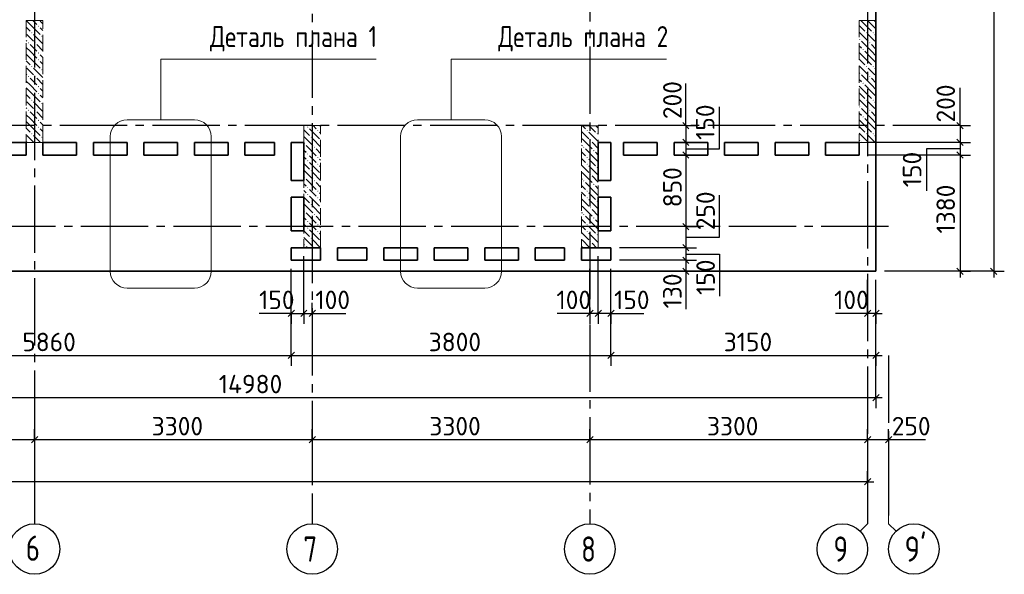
# Model space of a CAD drawing. Header units: millimetres. Extents: x 40580 to 1930067, y -240640 to 81020.
# Tile 136 of 246: x 606418 to 618119, y -233824 to -227235. Entities that reach past the tile are written whole.
import ezdxf

# ---------------------------------------------------------------- set-up
doc = ezdxf.new("R2010")
doc.units = ezdxf.units.MM
for name, pattern in [('______2', [270, 200, -70]), ('______5', [1100, 800, -100, 100, -100]), ('CENTER', [2, 1.25, -0.25, 0.25, -0.25])]:
    doc.linetypes.add(name, pattern=pattern)
for name, color, linetype, lineweight in [('Standard', 7, 'Continuous', 25), ('ЖБ Перекрытие верхний уровень', 7, 'Continuous', 35), ('ОСИ', 7, 'CENTER', 15), ('Примечания', 7, 'Continuous', 13)]:
    doc.layers.add(name, color=color, linetype=linetype, lineweight=lineweight)
doc.layers.add('ЖБ Пилон', color=7, linetype='______2', lineweight=13, true_color=0xa0a0a0)
doc.layers.add('Размерная выноска', color=7, linetype='Continuous')
doc.styles.add('GOST 2.304', font='isocpeur.ttf', dxfattribs={"width": 0.8})
doc.styles.add('ISOCPEUR', font='isocpeur.ttf')

msp = doc.modelspace()

# ---------------------------------------------------------------- hatches: boundary and pattern name
at = {"layer": 'ЖБ Пилон', "linetype": 'Continuous', "lineweight": -3, "transparency": 33554687}
for points in [[(606634.7, -227311.1), (606641.2, -227304.5), (606647.7, -227311.1), (606641.2, -227317.6)], [(606554.7, -227391.1), (606561.2, -227384.5), (606567.7, -227391.1), (606561.2, -227397.6)], [(606674.7, -227431.1), (606681.2, -227424.5), (606687.7, -227431.1), (606681.2, -227437.6)], [(616394.7, -227471), (616401.2, -227464.6), (616407.7, -227471), (616401.2, -227477.6)], [(616474.7, -227391.1), (616481.2, -227384.5), (616487.7, -227391.1), (616481.2, -227397.6)], [(616554.7, -227391.1), (616561.2, -227384.5), (616567.7, -227391.1), (616561.2, -227397.6)], [(606514.7, -227511.1), (606521.2, -227504.5), (606527.7, -227511.1), (606521.2, -227517.6)], [(606594.7, -227511.1), (606601.2, -227504.5), (606607.7, -227511.1), (606601.2, -227517.6)], [(616434.7, -227591.1), (616441.2, -227584.5), (616447.7, -227591.1), (616441.2, -227597.6)], [(616514.7, -227511.1), (616521.2, -227504.5), (616527.7, -227511.1), (616521.2, -227517.6)], [(606634.7, -227631.1), (606641.2, -227624.5), (606647.7, -227631.1), (606641.2, -227637.6)], [(606634.7, -227711.1), (606641.2, -227704.5), (606647.7, -227711.1), (606641.2, -227717.6)], [(606554.7, -227791.1), (606561.2, -227784.5), (606567.7, -227791.1), (606561.2, -227797.6)], [(606674.7, -227831.1), (606681.2, -227824.5), (606687.7, -227831.1), (606681.2, -227837.6)], [(616474.7, -227791.1), (616481.2, -227784.5), (616487.7, -227791.1), (616481.2, -227797.6)], [(616554.7, -227791.1), (616561.2, -227784.5), (616567.7, -227791.1), (616561.2, -227797.6)], [(606514.7, -227911.1), (606521.2, -227904.5), (606527.7, -227911.1), (606521.2, -227917.6)], [(606594.7, -227911.1), (606601.2, -227904.5), (606607.7, -227911.1), (606601.2, -227917.6)], [(616394.7, -227871), (616401.2, -227864.6), (616407.7, -227871), (616401.2, -227877.6)], [(616514.7, -227911.1), (616521.2, -227904.5), (616527.7, -227911.1), (616521.2, -227917.6)], [(606634.7, -228031.1), (606641.2, -228024.5), (606647.7, -228031.1), (606641.2, -228037.6)], [(616434.7, -227991.1), (616441.2, -227984.5), (616447.7, -227991.1), (616441.2, -227997.6)], [(606634.7, -228111.1), (606641.2, -228104.5), (606647.7, -228111.1), (606641.2, -228117.6)], [(606554.7, -228191.1), (606561.2, -228184.5), (606567.7, -228191.1), (606561.2, -228197.6)], [(606674.7, -228231.1), (606681.2, -228224.5), (606687.7, -228231.1), (606681.2, -228237.6)], [(616394.7, -228271), (616401.2, -228264.6), (616407.7, -228271), (616401.2, -228277.6)], [(616474.7, -228191.1), (616481.2, -228184.5), (616487.7, -228191.1), (616481.2, -228197.6)], [(616554.7, -228191.1), (616561.2, -228184.5), (616567.7, -228191.1), (616561.2, -228197.6)], [(606514.7, -228311.1), (606521.2, -228304.5), (606527.7, -228311.1), (606521.2, -228317.6)], [(606594.7, -228311.1), (606601.2, -228304.5), (606607.7, -228311.1), (606601.2, -228317.6)], [(616434.7, -228391.1), (616441.2, -228384.5), (616447.7, -228391.1), (616441.2, -228397.6)], [(616514.7, -228311.1), (616521.2, -228304.5), (616527.7, -228311.1), (616521.2, -228317.6)], [(606634.7, -228431.1), (606641.2, -228424.6), (606647.7, -228431.1), (606641.2, -228437.6)], [(606634.7, -228511.1), (606641.2, -228504.5), (606647.7, -228511.1), (606641.2, -228517.6)], [(609834.7, -228511.1), (609841.2, -228504.5), (609847.7, -228511.1), (609841.2, -228517.6)], [(606554.7, -228591.1), (606561.2, -228584.5), (606567.7, -228591.1), (606561.2, -228597.6)], [(606674.7, -228631.1), (606681.2, -228624.6), (606687.7, -228631.1), (606681.2, -228637.6)], [(609874.7, -228631.1), (609881.2, -228624.6), (609887.7, -228631.1), (609881.2, -228637.6)], [(609954.7, -228551.1), (609961.2, -228544.6), (609967.7, -228551.1), (609961.2, -228557.5)], [(613154.7, -228551.1), (613161.2, -228544.6), (613167.7, -228551.1), (613161.2, -228557.5)], [(613274.7, -228591.1), (613281.2, -228584.5), (613287.7, -228591.1), (613281.2, -228597.6)], [(616474.7, -228591.1), (616481.2, -228584.5), (616487.7, -228591.1), (616481.2, -228597.6)], [(616554.7, -228591.1), (616561.2, -228584.5), (616567.7, -228591.1), (616561.2, -228597.6)], [(609794.7, -228711.1), (609801.2, -228704.5), (609807.7, -228711.1), (609801.2, -228717.6)], [(609914.7, -228751.1), (609921.2, -228744.6), (609927.7, -228751.1), (609921.2, -228757.5)], [(613114.7, -228751.1), (613121.2, -228744.6), (613127.7, -228751.1), (613121.2, -228757.5)], [(613194.7, -228671), (613201.2, -228664.6), (613207.7, -228671), (613201.2, -228677.6)], [(616394.7, -228671), (616401.2, -228664.6), (616407.7, -228671), (616401.2, -228677.6)], [(609834.7, -228831.1), (609841.2, -228824.6), (609847.7, -228831.1), (609841.2, -228837.6)], [(609954.7, -228871), (609961.2, -228864.6), (609967.7, -228871), (609961.2, -228877.6)], [(613154.7, -228871), (613161.2, -228864.6), (613167.7, -228871), (613161.2, -228877.6)], [(613234.7, -228791.1), (613241.2, -228784.5), (613247.7, -228791.1), (613241.2, -228797.6)], [(609834.7, -228911.1), (609841.2, -228904.5), (609847.7, -228911.1), (609841.2, -228917.6)], [(609954.7, -228951.1), (609961.2, -228944.6), (609967.7, -228951.1), (609961.2, -228957.5)], [(613154.7, -228951.1), (613161.2, -228944.6), (613167.7, -228951.1), (613161.2, -228957.5)], [(613274.7, -228991.1), (613281.2, -228984.5), (613287.7, -228991.1), (613281.2, -228997.6)], [(609794.7, -229111.1), (609801.2, -229104.5), (609807.7, -229111.1), (609801.2, -229117.6)], [(609874.7, -229031.1), (609881.2, -229024.6), (609887.7, -229031.1), (609881.2, -229037.6)], [(613194.7, -229071), (613201.2, -229064.6), (613207.7, -229071), (613201.2, -229077.6)], [(609834.7, -229231.1), (609841.2, -229224.6), (609847.7, -229231.1), (609841.2, -229237.6)], [(609914.7, -229151.1), (609921.2, -229144.6), (609927.7, -229151.1), (609921.2, -229157.5)], [(613114.7, -229151.1), (613121.2, -229144.6), (613127.7, -229151.1), (613121.2, -229157.5)], [(613234.7, -229191.1), (613241.2, -229184.5), (613247.7, -229191.1), (613241.2, -229197.6)], [(609834.7, -229311.1), (609841.2, -229304.5), (609847.7, -229311.1), (609841.2, -229317.6)], [(609954.7, -229271), (609961.2, -229264.6), (609967.7, -229271), (609961.2, -229277.6)], [(609954.7, -229351.1), (609961.2, -229344.6), (609967.7, -229351.1), (609961.2, -229357.5)], [(613154.7, -229271), (613161.2, -229264.6), (613167.7, -229271), (613161.2, -229277.6)], [(613154.7, -229351.1), (613161.2, -229344.6), (613167.7, -229351.1), (613161.2, -229357.5)], [(609874.7, -229431.1), (609881.2, -229424.6), (609887.7, -229431.1), (609881.2, -229437.6)], [(613194.7, -229471), (613201.2, -229464.6), (613207.7, -229471), (613201.2, -229477.6)], [(613274.7, -229391.1), (613281.2, -229384.5), (613287.7, -229391.1), (613281.2, -229397.6)], [(609794.7, -229511.1), (609801.2, -229504.5), (609807.7, -229511.1), (609801.2, -229517.6)], [(609914.7, -229551.1), (609921.2, -229544.6), (609927.7, -229551.1), (609921.2, -229557.5)], [(613114.7, -229551.1), (613121.2, -229544.6), (613127.7, -229551.1), (613121.2, -229557.5)], [(613234.7, -229591.1), (613241.2, -229584.5), (613247.7, -229591.1), (613241.2, -229597.6)], [(609834.7, -229631.1), (609841.2, -229624.6), (609847.7, -229631.1), (609841.2, -229637.6)], [(609834.7, -229711.1), (609841.2, -229704.5), (609847.7, -229711.1), (609841.2, -229717.6)], [(609954.7, -229671), (609961.2, -229664.6), (609967.7, -229671), (609961.2, -229677.6)], [(613154.7, -229671), (613161.2, -229664.6), (613167.7, -229671), (613161.2, -229677.6)], [(609954.7, -229751.1), (609961.2, -229744.6), (609967.7, -229751.1), (609961.2, -229757.5)], [(613154.7, -229751.1), (613161.2, -229744.6), (613167.7, -229751.1), (613161.2, -229757.5)], [(613274.7, -229791.1), (613281.2, -229784.5), (613287.7, -229791.1), (613281.2, -229797.6)], [(609794.7, -229911.1), (609801.2, -229904.5), (609807.7, -229911.1), (609801.2, -229917.6)], [(609874.7, -229831.1), (609881.2, -229824.6), (609887.7, -229831.1), (609881.2, -229837.6)], [(613194.7, -229871), (613201.2, -229864.6), (613207.7, -229871), (613201.2, -229877.6)]]:
    msp.add_hatch(color=7, dxfattribs=at).paths.add_polyline_path(points, flags=16)

# ---------------------------------------------------------------- linework, layer by layer
at = {"layer": 'Standard', "color": 251, "linetype": 'Continuous', "lineweight": -3, "true_color": 0x656565, "transparency": 33554687}
for p, q in [((614334.3, -228494.2), (614209.3, -228494.2)), ((614334.3, -228494.2), (614459.3, -228494.2)), ((614334.3, -228494.2), (614334.3, -228494.2)), ((617594.3, -228494.2), (617469.3, -228494.2)), ((617594.3, -228494.2), (617719.3, -228494.2)), ((617594.3, -228494.2), (617594.3, -228494.2)), ((614334.3, -228694.2), (614209.3, -228694.2)), ((614334.3, -228694.2), (614459.3, -228694.2)), ((614334.3, -228694.2), (614334.3, -228694.2)), ((617594.3, -228694.2), (617469.3, -228694.2)), ((617594.3, -228694.2), (617719.3, -228694.2)), ((614334.3, -228844.2), (614209.3, -228844.2)), ((614334.3, -228844.2), (614459.3, -228844.2)), ((614334.3, -228844.2), (614334.3, -228844.2)), ((617594.3, -228844.2), (617469.3, -228844.2)), ((617594.3, -228844.2), (617719.3, -228844.2)), ((614334.3, -229694.2), (614209.3, -229694.2)), ((614334.3, -229694.2), (614459.3, -229694.2)), ((614334.3, -229694.2), (614334.3, -229694.2)), ((614334.3, -229944.2), (614209.3, -229944.2)), ((614334.3, -229944.2), (614459.3, -229944.2)), ((614334.3, -230094.2), (614209.3, -230094.2)), ((614334.3, -230094.2), (614459.3, -230094.2)), ((614334.3, -230224.2), (614209.3, -230224.2)), ((614334.3, -230224.2), (614459.3, -230224.2)), ((614334.3, -230224.2), (614334.3, -230224.2)), ((617594.3, -230224.2), (616694.3, -230224.2)), ((617994.3, -230224.2), (616694.3, -230224.2)), ((617594.3, -230224.2), (617469.3, -230224.2)), ((617594.3, -230224.2), (617719.3, -230224.2)), ((617994.3, -230224.2), (617869.3, -230224.2)), ((617994.3, -230224.2), (618119.3, -230224.2)), ((616494.3, -230724.2), (616494.3, -230324.2)), ((616594.3, -231224.2), (616594.3, -230324.2)), ((616594.3, -231724.2), (616594.3, -230324.2)), ((616594.3, -230724.2), (616594.3, -230324.2)), ((609644.3, -230724.2), (609644.3, -230599.2)), ((609794.3, -230724.2), (609794.3, -230599.2)), ((609894.3, -230724.2), (609894.3, -230599.2)), ((613194.3, -230724.2), (613194.3, -230599.2)), ((613294.3, -230724.2), (613294.3, -230599.2)), ((613444.3, -230724.2), (613444.3, -230599.2)), ((616494.3, -230724.2), (616494.3, -230599.2)), ((616594.3, -230724.2), (616594.3, -230599.2)), ((609644.3, -230724.2), (609644.3, -230849.2)), ((609794.3, -230724.2), (609794.3, -230849.2)), ((609894.3, -230724.2), (609894.3, -230849.2)), ((609894.3, -230724.2), (609894.3, -230724.2)), ((613194.3, -230724.2), (613194.3, -230849.2)), ((613294.3, -230724.2), (613294.3, -230849.2)), ((613444.3, -230724.2), (613444.3, -230849.2)), ((616494.3, -230724.2), (616494.3, -230849.2)), ((616594.3, -230724.2), (616594.3, -230849.2)), ((609644.3, -231224.2), (609644.3, -231099.2)), ((613444.3, -231224.2), (613444.3, -231099.2)), ((616594.3, -231224.2), (616594.3, -231099.2)), ((609644.3, -231224.2), (609644.3, -231349.2)), ((613444.3, -231224.2), (613444.3, -231349.2)), ((616594.3, -231224.2), (616594.3, -231349.2)), ((616594.3, -231724.2), (616594.3, -231599.2)), ((616594.3, -231724.2), (616594.3, -231849.2)), ((606594.3, -232224.2), (606594.3, -232099.2)), ((609894.3, -232224.2), (609894.3, -232099.2)), ((613194.3, -232224.2), (613194.3, -232099.2)), ((616494.3, -232224.2), (616494.3, -232099.2)), ((616744.3, -232224.2), (616744.3, -232099.2)), ((606594.3, -232224.2), (606594.3, -232349.2)), ((606594.3, -232224.2), (606594.3, -232676.4)), ((609894.3, -232224.2), (609894.3, -232349.2)), ((609894.3, -232224.2), (609894.3, -232676.4)), ((613194.3, -232224.2), (613194.3, -232349.2)), ((613194.3, -232224.2), (613194.3, -232676.4)), ((616494.3, -232224.2), (616494.3, -232349.2)), ((616494.3, -232224.2), (616494.3, -232676.4)), ((616744.3, -232224.2), (616744.3, -232349.2)), ((616744.3, -232224.2), (616744.3, -232676.4)), ((616494.3, -232724.2), (616494.3, -232599.2)), ((616494.3, -232724.2), (616494.3, -232849.2)), ((616494.3, -232724.2), (616494.3, -232724.2))]:
    msp.add_line(p, q, dxfattribs=at)
at = {"layer": 'Standard', "color": 7, "linetype": 'Continuous', "lineweight": 25, "transparency": 33554687}
for p, q in [((614296.8, -228456.7), (614371.8, -228531.7)), ((617556.8, -228456.7), (617631.8, -228531.7)), ((614296.8, -228656.7), (614371.8, -228731.7)), ((617556.8, -228656.7), (617631.8, -228731.7)), ((614296.8, -228806.7), (614371.8, -228881.7)), ((617556.8, -228806.7), (617631.8, -228881.7)), ((614296.8, -229656.7), (614371.8, -229731.7)), ((614296.8, -229906.7), (614371.8, -229981.7)), ((614296.8, -230056.7), (614371.8, -230131.7)), ((614296.8, -230186.7), (614371.8, -230261.7)), ((617556.8, -230186.7), (617631.8, -230261.7)), ((617956.8, -230186.7), (618031.8, -230261.7)), ((609606.8, -230761.7), (609681.8, -230686.7)), ((609756.8, -230761.7), (609831.8, -230686.7)), ((609856.8, -230761.7), (609931.8, -230686.7)), ((613231.8, -230686.7), (613156.8, -230761.7)), ((613331.8, -230686.7), (613256.8, -230761.7)), ((613481.8, -230686.7), (613406.8, -230761.7)), ((616531.8, -230686.7), (616456.8, -230761.7)), ((616631.8, -230686.7), (616556.8, -230761.7)), ((609606.8, -231261.7), (609681.8, -231186.7)), ((613406.8, -231261.7), (613481.8, -231186.7)), ((616556.8, -231261.7), (616631.8, -231186.7)), ((616556.8, -231761.7), (616631.8, -231686.7)), ((606556.8, -232261.7), (606631.8, -232186.7)), ((609856.8, -232261.7), (609931.8, -232186.7)), ((613156.8, -232261.7), (613231.8, -232186.7)), ((616456.8, -232261.7), (616531.8, -232186.7)), ((616706.8, -232261.7), (616781.8, -232186.7)), ((616531.8, -232686.7), (616456.8, -232761.7))]:
    msp.add_line(p, q, dxfattribs=at)
at = {"layer": 'Standard', "color": 7, "linetype": 'Continuous', "lineweight": -3, "transparency": 33554687}
for p, q in [((614334.3, -228494.2), (614334.3, -228419.2)), ((617594.3, -228494.2), (617594.3, -228419.2)), ((617594.3, -228494.2), (617594.3, -228694.2)), ((617594.3, -228694.2), (617594.3, -228844.2)), ((614334.3, -228844.2), (614334.3, -229694.2)), ((617594.3, -228844.2), (617594.3, -230224.2)), ((614334.3, -229694.2), (614334.3, -229944.2)), ((614334.3, -229944.2), (614334.3, -230094.2)), ((614334.3, -230094.2), (614334.3, -230224.2)), ((614334.3, -230224.2), (614334.3, -230299.2)), ((617594.3, -230224.2), (617594.3, -230299.2)), ((617994.3, -230224.2), (617994.3, -230299.2)), ((609644.3, -230724.2), (609569.3, -230724.2)), ((609644.3, -230724.2), (609794.3, -230724.2)), ((609794.3, -230724.2), (609894.3, -230724.2)), ((609894.3, -230724.2), (609969.3, -230724.2)), ((613194.3, -230724.2), (613119.3, -230724.2)), ((613294.3, -230724.2), (613194.3, -230724.2)), ((613444.3, -230724.2), (613294.3, -230724.2)), ((613444.3, -230724.2), (613519.3, -230724.2)), ((616494.3, -230724.2), (616419.3, -230724.2)), ((616594.3, -230724.2), (616494.3, -230724.2)), ((616594.3, -230724.2), (616669.3, -230724.2)), ((603784.3, -231224.2), (609644.3, -231224.2)), ((609644.3, -231224.2), (613444.3, -231224.2)), ((613444.3, -231224.2), (616594.3, -231224.2)), ((616594.3, -231224.2), (616669.3, -231224.2)), ((601613.8, -231724.2), (616594.3, -231724.2)), ((616594.3, -231724.2), (616669.3, -231724.2)), ((605344.3, -232224.2), (606594.3, -232224.2)), ((606594.3, -232224.2), (609894.3, -232224.2)), ((609894.3, -232224.2), (613194.3, -232224.2)), ((613194.3, -232224.2), (616494.3, -232224.2)), ((616494.3, -232224.2), (616744.3, -232224.2)), ((616744.3, -232224.2), (616819.3, -232224.2)), ((616494.3, -232724.2), (591444.3, -232724.2)), ((616494.3, -232724.2), (616569.3, -232724.2))]:
    msp.add_line(p, q, dxfattribs=at)
at = {"layer": 'Standard', "color": 7, "linetype": 'Continuous', "lineweight": 13, "transparency": 33554687}
for p, q in [((616494.3, -233224.2), (616494.3, -233087.2)), ((616744.3, -233224.2), (616744.3, -233087.2)), ((616494.3, -233224.2), (616406.4, -233312.1)), ((616744.3, -233224.2), (616832.2, -233312.1))]:
    msp.add_line(p, q, dxfattribs=at)
at = {"layer": 'Standard', "color": 7, "linetype": 'Continuous', "lineweight": -3, "transparency": 33554687}
for points in [[(617994.3, -215264.2), (617994.3, -222895.6), (617994.3, -222895.6), (617994.3, -230224.2)], [(614334.3, -228494.2), (614334.3, -228551.3), (614334.3, -228551.3), (614334.3, -228657.1), (614334.3, -228657.1), (614334.3, -228694.2)], [(614334.3, -228694.2), (614334.3, -228732.7), (614334.3, -228732.7), (614334.3, -228844.2)]]:
    msp.add_lwpolyline(points, dxfattribs=at)
at = {"layer": 'Standard', "color": 251, "linetype": 'Continuous', "lineweight": -3, "true_color": 0x656565, "transparency": 33554687}
for points in [[(617594.3, -228694.2), (617566.2, -228694.2), (617566.2, -228694.2), (617459.8, -228694.2), (617459.8, -228694.2), (616494.3, -228694.2)], [(617594.3, -228844.2), (617566.2, -228844.2), (617566.2, -228844.2), (617381.8, -228844.2), (617381.8, -228844.2), (616494.3, -228844.2)], [(609794.3, -230724.2), (609794.3, -230707.2), (609794.3, -230707.2), (609794.3, -230044.2)], [(613294.3, -230724.2), (613294.3, -230707.2), (613294.3, -230707.2), (613294.3, -230044.2)], [(614334.3, -229944.2), (614317.3, -229944.2), (614317.3, -229944.2), (613544.3, -229944.2)], [(614334.3, -230094.2), (614317.3, -230094.2), (614317.3, -230094.2), (613544.3, -230094.2)], [(609644.3, -231224.2), (609644.3, -231207.2), (609644.3, -231207.2), (609644.3, -231207.2), (609644.3, -231207.2), (609644.3, -230194.2)], [(609644.3, -230724.2), (609644.3, -230707.2), (609644.3, -230707.2), (609644.3, -230194.2)], [(613194.3, -230724.2), (613194.3, -230707.2), (613194.3, -230707.2), (613194.3, -230194.2)], [(613444.3, -231224.2), (613444.3, -231207.2), (613444.3, -231207.2), (613444.3, -230194.2)], [(613444.3, -230724.2), (613444.3, -230707.2), (613444.3, -230707.2), (613444.3, -230194.2)]]:
    msp.add_lwpolyline(points, dxfattribs=at)
at = {"layer": 'ЖБ Перекрытие верхний уровень', "transparency": 33554687}
for p, q in [((616594.3, -230224.2), (616594.3, -215264.2)), ((606144.3, -228694.2), (606494.3, -228694.2)), ((606494.3, -228694.2), (606494.3, -228844.2)), ((606694.3, -228694.2), (607094.3, -228694.2)), ((606694.3, -228844.2), (606694.3, -228694.2)), ((607094.3, -228694.2), (607094.3, -228844.2)), ((607294.3, -228844.2), (607294.3, -228694.2)), ((607294.3, -228694.2), (607694.3, -228694.2)), ((607694.3, -228694.2), (607694.3, -228844.2)), ((607894.3, -228694.2), (608294.3, -228694.2)), ((607894.3, -228844.2), (607894.3, -228694.2)), ((608294.3, -228694.2), (608294.3, -228844.2)), ((608494.3, -228844.2), (608494.3, -228694.2)), ((608494.3, -228694.2), (608894.3, -228694.2)), ((608894.3, -228694.2), (608894.3, -228844.2)), ((609094.3, -228694.2), (609444.3, -228694.2)), ((609094.3, -228844.2), (609094.3, -228694.2)), ((609444.3, -228694.2), (609444.3, -228844.2)), ((609644.3, -229144.2), (609644.3, -228694.2)), ((609644.3, -228694.2), (609794.3, -228694.2)), ((609794.3, -228694.2), (609794.3, -229144.2)), ((613294.3, -229144.2), (613294.3, -228694.2)), ((613294.3, -228694.2), (613444.3, -228694.2)), ((613444.3, -228694.2), (613444.3, -229144.2)), ((613594.3, -228694.2), (613994.3, -228694.2)), ((613594.3, -228844.2), (613594.3, -228694.2)), ((613994.3, -228694.2), (613994.3, -228844.2)), ((614194.3, -228694.2), (614594.3, -228694.2)), ((614194.3, -228844.2), (614194.3, -228694.2)), ((614594.3, -228694.2), (614594.3, -228844.2)), ((614794.3, -228694.2), (615194.3, -228694.2)), ((614794.3, -228844.2), (614794.3, -228694.2)), ((615194.3, -228694.2), (615194.3, -228844.2)), ((615394.3, -228694.2), (615794.3, -228694.2)), ((615394.3, -228844.2), (615394.3, -228694.2)), ((615794.3, -228694.2), (615794.3, -228844.2)), ((615994.3, -228694.2), (616394.3, -228694.2)), ((615994.3, -228844.2), (615994.3, -228694.2)), ((616394.3, -228694.2), (616394.3, -228844.2)), ((606494.3, -228844.2), (606144.3, -228844.2)), ((607094.3, -228844.2), (606694.3, -228844.2)), ((607694.3, -228844.2), (607294.3, -228844.2)), ((608294.3, -228844.2), (607894.3, -228844.2)), ((608894.3, -228844.2), (608494.3, -228844.2)), ((609444.3, -228844.2), (609094.3, -228844.2)), ((613994.3, -228844.2), (613594.3, -228844.2)), ((614594.3, -228844.2), (614194.3, -228844.2)), ((615194.3, -228844.2), (614794.3, -228844.2)), ((615794.3, -228844.2), (615394.3, -228844.2)), ((616394.3, -228844.2), (615994.3, -228844.2)), ((609794.3, -229144.2), (609644.3, -229144.2)), ((613444.3, -229144.2), (613294.3, -229144.2)), ((609644.3, -229344.2), (609794.3, -229344.2)), ((609644.3, -229744.2), (609644.3, -229344.2)), ((609794.3, -229344.2), (609794.3, -229744.2)), ((613294.3, -229344.2), (613444.3, -229344.2)), ((613294.3, -229744.2), (613294.3, -229344.2)), ((613444.3, -229344.2), (613444.3, -229744.2)), ((609794.3, -229744.2), (609644.3, -229744.2)), ((613444.3, -229744.2), (613294.3, -229744.2)), ((609644.3, -230094.2), (609644.3, -229944.2)), ((609644.3, -229944.2), (609994.3, -229944.2)), ((609994.3, -229944.2), (609994.3, -230094.2)), ((610194.3, -229944.2), (610544.3, -229944.2)), ((610194.3, -230094.2), (610194.3, -229944.2)), ((610544.3, -229944.2), (610544.3, -230094.2)), ((610744.3, -230094.2), (610744.3, -229944.2)), ((610744.3, -229944.2), (611144.3, -229944.2)), ((611144.3, -229944.2), (611144.3, -230094.2)), ((611344.3, -229944.2), (611744.3, -229944.2)), ((611344.3, -230094.2), (611344.3, -229944.2)), ((611744.3, -229944.2), (611744.3, -230094.2)), ((611944.3, -230094.2), (611944.3, -229944.2)), ((611944.3, -229944.2), (612344.3, -229944.2)), ((612344.3, -229944.2), (612344.3, -230094.2)), ((612544.3, -230094.2), (612544.3, -229944.2)), ((612544.3, -229944.2), (612894.3, -229944.2)), ((612894.3, -229944.2), (612894.3, -230094.2)), ((613094.3, -230094.2), (613094.3, -229944.2)), ((613094.3, -229944.2), (613444.3, -229944.2)), ((613444.3, -229944.2), (613444.3, -230094.2)), ((609994.3, -230094.2), (609644.3, -230094.2)), ((610544.3, -230094.2), (610194.3, -230094.2)), ((611144.3, -230094.2), (610744.3, -230094.2)), ((611744.3, -230094.2), (611344.3, -230094.2)), ((612344.3, -230094.2), (611944.3, -230094.2)), ((612894.3, -230094.2), (612544.3, -230094.2)), ((613444.3, -230094.2), (613094.3, -230094.2)), ((601613.8, -230224.2), (616594.3, -230224.2))]:
    msp.add_line(p, q, dxfattribs=at)
at = {"layer": 'ЖБ Пилон', "color": 253, "linetype": '______2', "lineweight": 13, "true_color": 0xa0a0a0, "transparency": 33554687}
for p, q in [((606494.3, -227244.2), (606494.3, -228694.2)), ((606694.3, -227244.2), (606494.3, -227244.2)), ((606694.3, -228694.2), (606694.3, -227244.2)), ((616394.3, -227244.2), (616394.3, -228694.2)), ((616594.3, -227244.2), (616394.3, -227244.2)), ((616594.3, -228694.2), (616594.3, -227244.2)), ((609794.3, -228494.2), (609794.3, -229944.2)), ((609994.3, -228494.2), (609794.3, -228494.2)), ((609994.3, -229944.2), (609994.3, -228494.2)), ((613094.3, -228494.4), (613094.3, -229944.4)), ((613294.3, -228494.4), (613094.3, -228494.4)), ((613294.3, -229944.4), (613294.3, -228494.4)), ((606494.3, -228694.2), (606694.3, -228694.2)), ((616394.3, -228694.2), (616594.3, -228694.2)), ((609794.3, -229944.2), (609994.3, -229944.2)), ((613094.3, -229944.4), (613294.3, -229944.4))]:
    msp.add_line(p, q, dxfattribs=at)
at = {"layer": 'ЖБ Пилон', "color": 9, "linetype": 'Continuous', "lineweight": -3, "true_color": 0xc7c7c7, "transparency": 33554687}
for p, q in [((606494.4, -227244.2), (606541.2, -227291.1)), ((606574.4, -227244.2), (606621.2, -227291.1)), ((616461.2, -227291.1), (616414.4, -227244.2)), ((616494.4, -227244.2), (616541.2, -227291.1)), ((616574.4, -227244.2), (616594.3, -227264.1)), ((606494.3, -227324.1), (606541.2, -227371)), ((606541.2, -227291.1), (606661.2, -227411.1)), ((606694.3, -227284.1), (606661.2, -227251.1)), ((606661.2, -227331.1), (606694.3, -227364.1)), ((616394.3, -227304.1), (616461.2, -227371)), ((616461.2, -227291.1), (616541.2, -227371)), ((616541.2, -227291.1), (616594.3, -227344.1)), ((606541.2, -227451.1), (606501.2, -227411.1)), ((606581.2, -227491.1), (606541.2, -227451.1)), ((606581.2, -227411.1), (606694.3, -227524.1)), ((616394.3, -227384.1), (616501.2, -227491.1)), ((616541.2, -227451.1), (616501.2, -227411.1)), ((616581.2, -227491.1), (616541.2, -227451.1)), ((616581.2, -227411.1), (616594.3, -227424.1)), ((606494.3, -227484.1), (606501.2, -227491.1)), ((606541.2, -227611.1), (606494.3, -227564.1)), ((606541.2, -227531.1), (606621.2, -227611.1)), ((606621.2, -227531.1), (606694.3, -227604.1)), ((616394.3, -227544.1), (616421.2, -227571)), ((616541.2, -227611.1), (616421.2, -227491.1)), ((616541.2, -227531.1), (616594.3, -227584.1)), ((606494.3, -227644.1), (606541.2, -227691.1)), ((606541.2, -227611.1), (606621.2, -227691.1)), ((606541.2, -227691.1), (606661.2, -227811.1)), ((606694.3, -227684.1), (606661.2, -227651.1)), ((616461.2, -227691.1), (616394.3, -227624.1)), ((616394.3, -227704.1), (616461.2, -227771)), ((616461.2, -227611.1), (616541.2, -227691.1)), ((616461.2, -227691.1), (616541.2, -227771)), ((616541.2, -227611.1), (616594.3, -227664.1)), ((616541.2, -227691.1), (616594.3, -227744.1)), ((606494.3, -227724.1), (606541.2, -227771)), ((606541.2, -227851.1), (606501.2, -227811.1)), ((606581.2, -227811.1), (606694.3, -227924.1)), ((606661.2, -227731.1), (606694.3, -227764.1)), ((616394.3, -227784.1), (616501.2, -227891.1)), ((616541.2, -227851.1), (616501.2, -227811.1)), ((616581.2, -227811.1), (616594.3, -227824.1)), ((606494.3, -227884.1), (606501.2, -227891.1)), ((606581.2, -227891.1), (606541.2, -227851.1)), ((606541.2, -227931.1), (606621.2, -228011.1)), ((606621.2, -227931.1), (606694.3, -228004.1)), ((616394.3, -227944.1), (616421.2, -227971)), ((616541.2, -228011.1), (616421.2, -227891.1)), ((616581.2, -227891.1), (616541.2, -227851.1)), ((616541.2, -227931.1), (616594.3, -227984.1)), ((606541.2, -228011.1), (606494.3, -227964.1)), ((606494.3, -228044.1), (606541.2, -228091.1)), ((606541.2, -228011.1), (606621.2, -228091.1)), ((606694.3, -228084.1), (606661.2, -228051.1)), ((616461.2, -228091.1), (616394.3, -228024.1)), ((616461.2, -228011.1), (616541.2, -228091.1)), ((616541.2, -228011.1), (616594.3, -228064.1)), ((606494.3, -228124.1), (606541.2, -228171)), ((606541.2, -228091.1), (606661.2, -228211.1)), ((606661.2, -228131.1), (606694.3, -228164.1)), ((616394.3, -228104.1), (616461.2, -228171)), ((616394.3, -228184.1), (616501.2, -228291.1)), ((616461.2, -228091.1), (616541.2, -228171)), ((616541.2, -228091.1), (616594.3, -228144.1)), ((606494.3, -228284.1), (606501.2, -228291.1)), ((606541.2, -228251.1), (606501.2, -228211.1)), ((606581.2, -228291.1), (606541.2, -228251.1)), ((606581.2, -228211.1), (606694.3, -228324.1)), ((616541.2, -228411.1), (616421.2, -228291.1)), ((616541.2, -228251.1), (616501.2, -228211.1)), ((616581.2, -228291.1), (616541.2, -228251.1)), ((616581.2, -228211.1), (616594.3, -228224.1)), ((606541.2, -228411.1), (606494.3, -228364.1)), ((606541.2, -228331.1), (606621.2, -228411.1)), ((606541.2, -228411.1), (606621.2, -228491.1)), ((606621.2, -228331.1), (606694.3, -228404.1)), ((616394.3, -228344.1), (616421.2, -228371)), ((616461.2, -228411.1), (616541.2, -228491.1)), ((616541.2, -228331.1), (616594.3, -228384.1)), ((616541.2, -228411.1), (616594.3, -228464.1)), ((606494.3, -228444.1), (606541.2, -228491.1)), ((606494.3, -228524.1), (606541.2, -228571)), ((606541.2, -228491.1), (606661.2, -228611.1)), ((606694.3, -228484.1), (606661.2, -228451.1)), ((606661.2, -228531.1), (606694.3, -228564.1)), ((609861.2, -228531.1), (609981.2, -228651.1)), ((609941.2, -228531.1), (609904.4, -228494.2)), ((609984.4, -228494.2), (609994.3, -228504.1)), ((613141.2, -228531.1), (613104.6, -228494.4)), ((613184.6, -228494.4), (613261.2, -228571)), ((613264.6, -228494.4), (613294.3, -228524.1)), ((616461.2, -228491.1), (616394.3, -228424.1)), ((616394.3, -228504.1), (616461.2, -228571)), ((616461.2, -228491.1), (616541.2, -228571)), ((616541.2, -228491.1), (616594.3, -228544.1)), ((606541.2, -228651.1), (606501.2, -228611.1)), ((606581.2, -228691.1), (606541.2, -228651.1)), ((606581.2, -228611.1), (606664.4, -228694.2)), ((609794.3, -228544.1), (609861.2, -228611.1)), ((609794.3, -228624.1), (609901.2, -228731.1)), ((609901.2, -228651.1), (609994.3, -228744.1)), ((609981.2, -228571), (609994.3, -228584.1)), ((613094.3, -228564.1), (613181.2, -228651.1)), ((613101.2, -228651.1), (613221.2, -228771)), ((613181.2, -228571), (613294.3, -228684.1)), ((616394.3, -228584.1), (616501.2, -228691.1)), ((616541.2, -228651.1), (616501.2, -228611.1)), ((616581.2, -228691.1), (616541.2, -228651.1)), ((616581.2, -228611.1), (616594.3, -228624.1)), ((606494.3, -228684.1), (606501.2, -228691.1)), ((609821.2, -228731.1), (609941.2, -228851.1)), ((613094.3, -228724.1), (613101.2, -228731.1)), ((613294.3, -228764.1), (613221.2, -228691.1)), ((616424.4, -228694.2), (616421.2, -228691.1)), ((609794.3, -228784.1), (609821.2, -228811.1)), ((609794.3, -228864.1), (609821.2, -228891.1)), ((609901.2, -228891.1), (609861.2, -228851.1)), ((609994.3, -228824.1), (609941.2, -228771)), ((613094.3, -228804.1), (613141.2, -228851.1)), ((613101.2, -228891.1), (613094.3, -228884.1)), ((613261.2, -228891.1), (613141.2, -228771)), ((613261.2, -228811.1), (613294.3, -228844.1)), ((609794.3, -228944.1), (609861.2, -229011.1)), ((609861.2, -228931.1), (609981.2, -229051.1)), ((609941.2, -228931.1), (609901.2, -228891.1)), ((609981.2, -228891.1), (609994.3, -228904.1)), ((609981.2, -228971), (609994.3, -228984.1)), ((613094.3, -228964.1), (613181.2, -229051.1)), ((613141.2, -228931.1), (613101.2, -228891.1)), ((613181.2, -228891.1), (613261.2, -228971)), ((613181.2, -228971), (613294.3, -229084.1)), ((613261.2, -228891.1), (613294.3, -228924.1)), ((609794.3, -229024.1), (609901.2, -229131.1)), ((609901.2, -229051.1), (609994.3, -229144.1)), ((613101.2, -229051.1), (613221.2, -229171)), ((613294.3, -229164.1), (613221.2, -229091.1)), ((609794.3, -229184.1), (609821.2, -229211.1)), ((609821.2, -229131.1), (609941.2, -229251.1)), ((609994.3, -229224.1), (609941.2, -229171)), ((613094.3, -229124.1), (613101.2, -229131.1)), ((613094.3, -229204.1), (613141.2, -229251.1)), ((613261.2, -229291.1), (613141.2, -229171)), ((613261.2, -229211.1), (613294.3, -229244.1)), ((609794.3, -229264.1), (609821.2, -229291.1)), ((609794.3, -229344.1), (609861.2, -229411.1)), ((609901.2, -229291.1), (609861.2, -229251.1)), ((609861.2, -229331.1), (609981.2, -229451.1)), ((609941.2, -229331.1), (609901.2, -229291.1)), ((609981.2, -229291.1), (609994.3, -229304.1)), ((613101.2, -229291.1), (613094.3, -229284.1)), ((613141.2, -229331.1), (613101.2, -229291.1)), ((613181.2, -229291.1), (613261.2, -229371)), ((613261.2, -229291.1), (613294.3, -229324.1)), ((609794.3, -229424.1), (609901.2, -229531.1)), ((609901.2, -229451.1), (609994.3, -229544.1)), ((609981.2, -229371), (609994.3, -229384.1)), ((613094.3, -229364.1), (613181.2, -229451.1)), ((613101.2, -229451.1), (613221.2, -229571)), ((613181.2, -229371), (613294.3, -229484.1)), ((609794.3, -229584.1), (609821.2, -229611.1)), ((609821.2, -229531.1), (609941.2, -229651.1)), ((609994.3, -229624.1), (609941.2, -229571)), ((613094.3, -229524.1), (613101.2, -229531.1)), ((613261.2, -229691.1), (613141.2, -229571)), ((613294.3, -229564.1), (613221.2, -229491.1)), ((609794.3, -229664.1), (609821.2, -229691.1)), ((609901.2, -229691.1), (609861.2, -229651.1)), ((609941.2, -229731.1), (609901.2, -229691.1)), ((609981.2, -229691.1), (609994.3, -229704.1)), ((613094.3, -229604.1), (613141.2, -229651.1)), ((613101.2, -229691.1), (613094.3, -229684.1)), ((613141.2, -229731.1), (613101.2, -229691.1)), ((613181.2, -229691.1), (613261.2, -229771)), ((613261.2, -229611.1), (613294.3, -229644.1)), ((613261.2, -229691.1), (613294.3, -229724.1)), ((609794.3, -229744.1), (609861.2, -229811.1)), ((609861.2, -229731.1), (609981.2, -229851.1)), ((609981.2, -229771), (609994.3, -229784.1)), ((613094.3, -229764.1), (613181.2, -229851.1)), ((613181.2, -229771), (613294.3, -229884.1)), ((609794.3, -229824.1), (609901.2, -229931.1)), ((609821.2, -229931.1), (609834.4, -229944.2)), ((609901.2, -229851.1), (609994.3, -229944.1)), ((613094.3, -229924.1), (613101.2, -229931.1)), ((613101.2, -229851.1), (613194.6, -229944.4)), ((613274.6, -229944.4), (613221.2, -229891.1))]:
    msp.add_line(p, q, dxfattribs=at)
at = {"layer": 'ОСИ', "color": 8, "linetype": '______5', "lineweight": -3, "transparency": 33554687}
for p, q in [((613194.3, -214355.5), (613194.3, -233224.2)), ((616494.3, -214855.5), (616494.3, -233224.2)), ((606594.3, -216004.2), (606594.3, -233224.2)), ((609894.3, -216364.2), (609894.3, -233224.2)), ((617594.3, -228494.2), (588120.3, -228494.2)), ((616744.3, -229694.2), (588120.3, -229694.2)), ((616744.3, -231224.2), (616744.3, -233224.2))]:
    msp.add_line(p, q, dxfattribs=at)
at = {"layer": 'ОСИ', "color": 7, "linetype": 'Continuous', "lineweight": -3, "transparency": 33554687}
for centre in [(606594.3, -233524.2), (609894.3, -233524.2), (613194.3, -233524.2), (616194.3, -233524.2), (617044.3, -233524.2)]:
    msp.add_circle(centre, 300, dxfattribs=at)
at = {"layer": 'Примечания', "color": 7, "linetype": 'Continuous', "lineweight": 13, "transparency": 33554687}
for p, q in [((607694.3, -228424.2), (608494.3, -228424.2)), ((611144.3, -228424.2), (611944.3, -228424.2)), ((607494.3, -230224.2), (607494.3, -228624.2)), ((608694.3, -228624.2), (608694.3, -230224.2)), ((610944.3, -230224.2), (610944.3, -228624.2)), ((612144.3, -228624.2), (612144.3, -230224.2)), ((608494.3, -230424.2), (607694.3, -230424.2)), ((611944.3, -230424.2), (611144.3, -230424.2))]:
    msp.add_line(p, q, dxfattribs=at)
for points in [[(608094.3, -228424.2), (608094.3, -227704.2), (610654.3, -227704.2)], [(611544.3, -228424.2), (611544.3, -227704.2), (614104.3, -227704.2)]]:
    msp.add_lwpolyline(points, dxfattribs=at)
for centre, start, end in [((607694.3, -228624.2), 90, 180), ((608494.3, -228624.2), 0, 90), ((611144.3, -228624.2), 90, 180), ((611944.3, -228624.2), 0, 90), ((607694.3, -230224.2), 180, 270), ((608494.3, -230224.2), 270, 0), ((611144.3, -230224.2), 180, 270), ((611944.3, -230224.2), 270, 0)]:
    msp.add_arc(centre, 200, start, end, dxfattribs=at)
at = {"layer": 'Размерная выноска', "color": 7, "linetype": 'Continuous', "lineweight": 25, "transparency": 33554687}
for p, q in [((614334.3, -228494.2), (614334.3, -227994.2)), ((617594.3, -228494.2), (617594.3, -228044.2)), ((614334.3, -230224.2), (614334.3, -230674.2)), ((609644.3, -230724.2), (609264.3, -230724.2)), ((609894.3, -230724.2), (610294.3, -230724.2)), ((613194.3, -230724.2), (612804.3, -230724.2)), ((613444.3, -230724.2), (613834.3, -230724.2)), ((616494.3, -230724.2), (616114.3, -230724.2)), ((616744.3, -232224.2), (617184.3, -232224.2))]:
    msp.add_line(p, q, dxfattribs=at)
for points in [[(614334.3, -228769.2), (614734.3, -228769.2), (614734.3, -228269.2)], [(617594.3, -228769.2), (617194.3, -228769.2), (617194.3, -229269.2)], [(614334.3, -229819.2), (614734.3, -229819.2), (614734.3, -229319.2)], [(614334.3, -230019.2), (614734.3, -230019.2), (614734.3, -230519.2)]]:
    msp.add_lwpolyline(points, dxfattribs=at)

# ---------------------------------------------------------------- texts
at = {"layer": 'Standard', "color": 7, "linetype": 'Continuous', "lineweight": 25, "transparency": 33554687, "char_height": 220, "attachment_point": 7, "rotation": 90, "style": 'ISOCPEUR'}
for s, insert, width in [('200', (614284.3, -228416.7), 531.973), ('200', (617533.1, -228456.7), 531.96), ('150', (614674.9, -228663.5), 469.509), ('150', (617133.2, -229225.8), 469.503), ('850', (614284.3, -229464.7), 516.396), ('1380', (617533.2, -229776.6), 610.159), ('250', (614679, -229736.8), 516.396), ('150', (614679.6, -230505.4), 469.509), ('130', (614284.2, -230665.8), 469.509)]:
    msp.add_mtext(s, dxfattribs=dict(at, insert=insert, width=width))
at = {"layer": 'Standard', "color": 7, "linetype": 'Continuous', "lineweight": 25, "transparency": 33554687, "char_height": 220, "attachment_point": 7, "style": 'ISOCPEUR'}
for s, insert, width in [('150', (609262.7, -230674.1), 469.509), ('100', (609931.8, -230674.1), 485.092), ('100', (612797.1, -230674.1), 485.079), ('150', (613481.8, -230674.1), 469.509), ('100', (616097.1, -230674.1), 485.079), ('5860', (606448.4, -231174.2), 657.046), ('3800', (611278.4, -231174.2), 657.052), ('3150', (614784.7, -231174.1), 594.589), ('14980', (608783.5, -231674.1), 766.396), ('3300', (607986.2, -232174.2), 641.476), ('3300', (611286.2, -232174.2), 641.476), ('3300', (614586.2, -232174.2), 641.476), ('250', (616781.8, -232174.2), 516.396)]:
    msp.add_mtext(s, dxfattribs=dict(at, insert=insert, width=width))
at = {"layer": 'ОСИ', "color": 7, "linetype": 'Continuous', "lineweight": 25, "transparency": 33554687, "char_height": 300, "attachment_point": 7, "style": 'ISOCPEUR'}
for s, insert, width in [('\\W0.78;6', (606489.3, -233664.2), 326.853), ('\\W0.78;7', (609789.3, -233674.2), 326.853), ('\\W0.78;8', (613089.3, -233674.2), 326.853), ('\\W0.78;9', (616089.3, -233674.2), 326.853), ("\\W0.84;9'", (616932.8, -233674.2), 441.038)]:
    msp.add_mtext(s, dxfattribs=dict(at, insert=insert, width=width))
at = {"layer": 'Примечания', "color": 7, "linetype": 'Continuous', "lineweight": 25, "transparency": 33554687, "char_height": 250, "attachment_point": 7, "style": 'GOST 2.304'}
for s, insert, width in [('Деталь\\~плана\\~1', (608679.3, -227612.5), 2096.863), ('Деталь\\~плана\\~2', (612104.3, -227612.5), 2150.153)]:
    msp.add_mtext(s, dxfattribs=dict(at, insert=insert, width=width))

doc.saveas('drawing.dxf')
